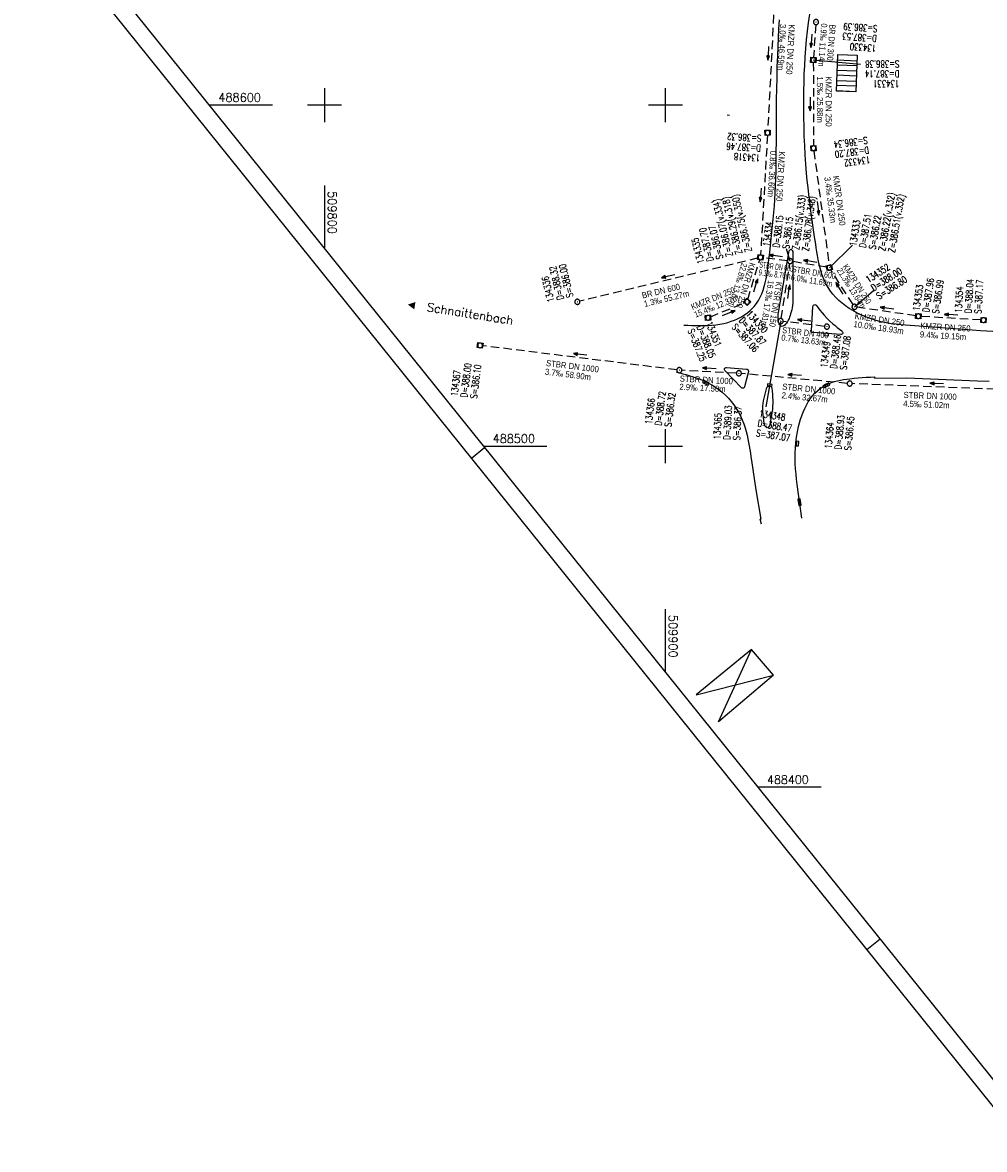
# Model space of a CAD drawing. Extents: x 509711 to 510770, y 487920 to 489033.
# Tile 4 of 11: x 509711 to 509994, y 488294 to 488624. Entities that reach past the tile are written whole.
import ezdxf

# ---------------------------------------------------------------- set-up
doc = ezdxf.new("R2010")
doc.units = 0
doc.header["$LTSCALE"] = 10
doc.header["$MEASUREMENT"] = 0
doc.linetypes.add('LT00', pattern=[0])
doc.linetypes.add('STRICHLINIE2', pattern=[0.375, 0.25, -0.125])
doc.layers.get('0').update_dxf_attribs({"linetype": 'LT00'})
for name, color, linetype in [('-BESCH', 7, 'STRICHLINIE2'), ('-BKAN006', 140, 'LT00'), ('-BSCH006', 5, 'LT00'), ('-Halt-Pfeil', 4, 'LT00'), ('DFK_BEBAUUNG', 250, 'LT00'), ('ORTSNAMEN', 7, 'Continuous'), ('RAHMEN', 250, 'Continuous'), ('V_AFBR_BAB', 250, 'LT00'), ('V_GEBAUDE', 250, 'LT00'), ('V_KA_MULD', 182, 'LT00'), ('V_KA_PRUF', 182, 'LT00'), ('V_RASTER', 250, 'LT00'), ('V_SCHRAFF', 254, 'LT00'), ('V_SINKK', 182, 'LT00')]:
    doc.layers.add(name, color=color, linetype=linetype)
doc.styles.add('Haltungsbeschriftung', font='ARIAL.TTF', dxfattribs={"width": 0.75})
doc.styles.add('ROMANS', font='romans.shx')
doc.styles.add('schachtbeschriftung', font='romans.shx', dxfattribs={"width": 0.75, "height": 0.2})
doc.styles.get("Standard").update_dxf_attribs({"font": 'romans.shx', "width": 0.8})

# ---------------------------------------------------------------- blocks, each defined once
blk = doc.blocks.new('SYMB0003')
at = {"color": 0, "linetype": 'ByBlock'}
for p, q in [((-0.015712, 0), (0.010166, 0.012015)), ((0, -0.021257), (-0.015712, 0)), ((0.010166, 0.012015), (0, -0.021257))]:
    blk.add_line(p, q, dxfattribs=at)
for points in [[(-0.031395, 0.499013), (-0.093691, 0.491144), (-0.154509, 0.475528), (-0.21289, 0.452414), (-0.267913, 0.422164), (-0.318712, 0.385257), (-0.364484, 0.342274), (-0.404509, 0.293893), (-0.438154, 0.240877), (-0.464888, 0.184062), (-0.484292, 0.124345), (-0.496058, 0.062667), (-0.5, 0)], [(-0.5, 0), (-0.496058, -0.062667), (-0.484292, -0.124345), (-0.464888, -0.184062), (-0.438154, -0.240877), (-0.404509, -0.293893), (-0.364485, -0.342274), (-0.318712, -0.385257), (-0.267914, -0.422164), (-0.21289, -0.452414), (-0.154509, -0.475529), (-0.093691, -0.491144), (-0.031395, -0.499014), (0.031395, -0.499014)], [(0.5, 0), (0.496057, 0.062667), (0.484292, 0.124345), (0.464888, 0.184062), (0.438153, 0.240877), (0.404509, 0.293893), (0.364484, 0.342274), (0.318712, 0.385257), (0.267913, 0.422164), (0.21289, 0.452414), (0.154509, 0.475528), (0.093691, 0.491144), (0.031395, 0.499013), (-0.031395, 0.499013)], [(0.031395, -0.499014), (0.093691, -0.491144), (0.154509, -0.475529), (0.21289, -0.452414), (0.267914, -0.422164), (0.318712, -0.385257), (0.364485, -0.342274), (0.404509, -0.293893), (0.438154, -0.240877), (0.464889, -0.184062), (0.484292, -0.124345), (0.496058, -0.062667), (0.5, 0)]]:
    blk.add_lwpolyline(points, dxfattribs=at)
blk = doc.blocks.new('SYMB1210')
at = {"color": 0, "linetype": 'ByBlock'}
blk.add_line((0.018815, -0.179014), (0.055623, -0.17119), dxfattribs=at)
for points in [[(-0.2, -0.2, 0), (-0.2, 0.2, 0), (0.2, 0.2, 0), (0.2, -0.2, 0), (-0.2, -0.2, 0)], [(0.018815, 0.179014, 0), (-0.018815, 0.179014, 0), (-0.055623, 0.17119, 0), (-0.09, 0.155885, 0), (-0.120444, 0.133766, 0), (-0.145623, 0.105801, 0), (-0.164438, 0.073213, 0), (-0.176067, 0.037424, 0), (-0.18, 0, 0)], [(-0.18, 0, 0), (-0.176067, -0.037424, 0), (-0.164438, -0.073213, 0), (-0.145623, -0.105801, 0), (-0.120444, -0.133766, 0), (-0.09, -0.155885, 0), (-0.055623, -0.17119, 0), (-0.018815, -0.179014, 0), (0.018815, -0.179014, 0)], [(0.18, 0, 0), (0.176067, 0.037424, 0), (0.164438, 0.073213, 0), (0.145623, 0.105801, 0), (0.120444, 0.133766, 0), (0.09, 0.155885, 0), (0.055623, 0.17119, 0), (0.018815, 0.179014, 0)], [(0.055623, -0.17119, 0), (0.09, -0.155885, 0), (0.120444, -0.133766, 0), (0.145623, -0.105801, 0), (0.164438, -0.073213, 0), (0.176067, -0.037424, 0), (0.18, 0, 0)]]:
    blk.add_polyline3d(points, dxfattribs=at)
blk = doc.blocks.new('SYMB0652')
at = {"color": 0, "linetype": 'ByBlock'}
blk.add_polyline3d([(-0.15, -0.075, 0), (0.15, -0.075, 0), (0.15, 0.075, 0), (-0.15, 0.075, 0), (-0.15, -0.075, 0)], dxfattribs=at)
blk = doc.blocks.new('SYMB0070')
at = {"color": 0, "linetype": 'ByBlock'}
for p, q in [((-0.5, 0), (0.2, 0)), ((0.5, 0), (0.2, 0.1)), ((0.2, 0.1), (0.2, 0)), ((0.468, 0), (0.21, 0.086)), ((0.21, 0.086), (0.21, -0.086)), ((0.21, -0.086), (0.468, 0)), ((0.22, -0.072), (0.437, 0)), ((0.23, -0.058), (0.405, 0)), ((0.24, -0.045), (0.374, 0)), ((0.342, 0), (0.25, 0.031)), ((0.25, 0.031), (0.25, -0.031)), ((0.25, -0.031), (0.342, 0)), ((0.26, -0.017), (0.31, 0)), ((0.27, -0.003), (0.279, 0))]:
    blk.add_line(p, q, dxfattribs=at)
for points in [[(0.2, 0), (0.2, -0.1), (0.5, 0)], [(0.437, 0), (0.22, 0.072), (0.22, -0.072)], [(0.405, 0), (0.23, 0.058), (0.23, -0.058)], [(0.374, 0), (0.24, 0.045), (0.24, -0.045)], [(0.31, 0), (0.26, 0.017), (0.26, -0.017)], [(0.279, 0), (0.27, 0.003), (0.27, -0.003)]]:
    blk.add_lwpolyline(points, dxfattribs=at)

msp = doc.modelspace()

# ---------------------------------------------------------------- linework, layer by layer
at = {"layer": '-BESCH'}
for p, q in [((509932.32, 488637.69), (509930, 488592.66)), ((509944.11, 488623.61), (509943.43, 488614)), ((509943.38, 488612.5), (509943.44, 488588.12)), ((509929.92, 488591.16), (509927.92, 488556.12)), ((509943.54, 488586.62), (509948, 488553.09)), ((509927.15, 488555.19), (509874.89, 488542.52)), ((509924.16, 488543.05), (509927.66, 488554.65)), ((509935.83, 488554.38), (509928.62, 488555.28)), ((509933.94, 488537.43), (509936.45, 488553.54)), ((509947.35, 488552.47), (509937.31, 488554.16)), ((509955.06, 488541.51), (509948.5, 488551.71)), ((509913.17, 488537.95), (509923.25, 488542.05)), ((509973.45, 488538.23), (509956.21, 488540.77)), ((509992.56, 488537.02), (509974.94, 488538.07)), ((509946.62, 488535.15), (509934.57, 488536.6)), ((509903.33, 488522.39), (509846.36, 488529.47)), ((509920.8, 488521.43), (509904.82, 488522.26)), ((509953.33, 488518.44), (509922.29, 488521.32)), ((510004.3, 488516.44), (509954.82, 488518.35))]:
    msp.add_line(p, q, dxfattribs=at)
at = {"layer": '-BSCH006'}
for p, q in [((509943.38, 488613.25), (509957.22, 488612.01)), ((509936.57, 488554.28), (509935.55, 488557.91)), ((509948.09, 488552.35), (509954.83, 488558.92)), ((509955.47, 488540.87), (509961.02, 488545.65)), ((509933.82, 488536.69), (509929.43, 488511.59))]:
    msp.add_line(p, q, dxfattribs=at)
msp.add_line((509918.1, 488597.15), (509918.83, 488597.03))
at = {"layer": 'DFK_BEBAUUNG'}
for p, q in [((509925.21, 488440.42), (509909.03, 488427.08)), ((509915.53, 488419.21), (509925.21, 488440.42)), ((509931.67, 488432.83), (509925.21, 488440.42)), ((509909.03, 488427.08), (509931.67, 488432.83)), ((509931.67, 488432.83), (509915.53, 488419.21))]:
    msp.add_line(p, q, dxfattribs=at)
at = {"layer": 'RAHMEN'}
for p, q in [((509843.07, 488496.5), (509846.96, 488499.64)), ((509843.07, 488496.5), (509846.96, 488499.64)), ((509843.07, 488496.5), (509846.96, 488499.64)), ((509959.07, 488352.39), (509962.97, 488355.53))]:
    msp.add_line(p, q, dxfattribs=at)
for points in [[(509711.38, 488660.09), (510307.09, 487920.06), (510769.8, 488292.53), (510174.09, 489032.56), (509711.38, 488660.09)], [(509730.95, 488643.75), (510194.98, 488067.31), (510649.9, 488433.51), (510185.88, 489009.95), (509730.95, 488643.75)]]:
    msp.add_lwpolyline(points, dxfattribs=at)
at = {"layer": 'V_AFBR_BAB'}
for p, q in [((509933.13, 488539.25), (509936.33, 488557.3)), ((509961.29, 488520.36), (509961.36, 488520)), ((509928.13, 488477.11), (509927.82, 488478.59))]:
    msp.add_line(p, q, dxfattribs=at)
for points in [[(509987.55, 488534.22), (509969.12, 488535.6), (509967.64, 488535.74), (509966.17, 488535.93), (509964.71, 488536.18), (509963.25, 488536.49), (509961.81, 488536.87), (509960.38, 488537.31), (509958.98, 488537.81), (509957.6, 488538.39), (509956.26, 488539.04), (509954.94, 488539.77), (509953.87, 488540.43), (509952.83, 488541.15), (509951.83, 488541.93), (509950.88, 488542.75), (509949.98, 488543.62), (509949.15, 488544.54), (509948.38, 488545.51), (509947.7, 488546.53), (509947.16, 488547.47), (509946.68, 488548.45), (509946.26, 488549.45), (509945.89, 488550.48), (509945.56, 488551.53), (509945.28, 488552.6), (509945.02, 488553.69), (509944.8, 488554.79), (509944.6, 488555.9), (509944.41, 488557.01), (509944.24, 488558.13), (509944.08, 488559.24), (509943.77, 488561.36), (509943.46, 488563.46), (509943.16, 488565.54), (509942.87, 488567.62), (509942.58, 488569.7), (509942.32, 488571.76), (509942.06, 488573.83), (509941.83, 488575.89), (509941.61, 488577.96), (509941.41, 488580.03), (509941.19, 488582.74), (509941.01, 488585.46), (509940.86, 488588.18), (509940.74, 488590.91), (509940.66, 488593.64), (509940.61, 488596.37), (509940.59, 488599.11), (509940.59, 488601.84), (509940.62, 488604.3), (509940.67, 488606.75), (509940.74, 488609.21), (509940.85, 488611.66), (509940.99, 488614.11), (509941.17, 488616.63), (509941.39, 488619.16), (509941.65, 488621.68), (509941.96, 488624.19), (509942.32, 488626.7)], [(509912.65, 488535.41), (509913.65, 488535.48), (509914.81, 488535.6), (509915.97, 488535.77), (509917.13, 488536), (509918.27, 488536.3), (509919.25, 488536.62), (509920.22, 488536.98), (509921.17, 488537.4), (509922.09, 488537.87), (509922.97, 488538.39), (509923.82, 488538.96), (509924.61, 488539.58), (509925.35, 488540.25), (509926.03, 488540.97), (509926.7, 488541.83), (509927.29, 488542.74), (509927.81, 488543.69), (509928.26, 488544.7), (509928.65, 488545.74), (509928.98, 488546.81), (509929.27, 488547.91), (509929.52, 488549.04), (509929.73, 488550.18), (509929.91, 488551.34), (509930.08, 488552.5), (509930.22, 488553.66), (509930.36, 488554.82), (509930.6, 488556.83), (509930.82, 488558.82), (509931.04, 488560.79), (509931.25, 488562.75), (509931.45, 488564.69), (509931.63, 488566.62), (509931.79, 488568.54), (509931.95, 488570.46), (509932.08, 488572.39), (509932.19, 488574.32), (509932.29, 488576.38), (509932.37, 488578.45), (509932.43, 488580.53), (509932.47, 488582.62), (509932.5, 488584.71), (509932.52, 488586.81), (509932.54, 488588.9), (509932.55, 488591), (509932.56, 488593.1), (509932.57, 488595.2), (509932.59, 488598.41), (509932.62, 488601.62), (509932.67, 488604.82), (509932.73, 488608.03), (509932.82, 488611.23), (509932.93, 488614.43), (509933.03, 488617.08), (509933.16, 488619.74), (509933.31, 488622.39), (509933.48, 488625.04)], [(509936.33, 488557.3), (509936.45, 488557.46), (509936.57, 488557.6), (509936.69, 488557.7), (509936.8, 488557.75), (509936.95, 488557.7), (509937.08, 488557.56), (509937.22, 488557.36), (509937.35, 488557.13), (509937.38, 488542.54), (509937.36, 488541.9), (509937.29, 488541.26), (509937.19, 488540.62), (509937.06, 488540), (509936.9, 488539.38), (509936.73, 488538.78), (509936.59, 488538.32), (509936.43, 488537.87), (509936.25, 488537.43), (509936.04, 488536.98), (509935.78, 488536.53), (509935.47, 488536.07), (509935.25, 488535.78), (509935, 488535.51), (509934.74, 488535.29), (509934.48, 488535.16), (509934.21, 488535.13), (509933.97, 488535.22), (509933.74, 488535.4), (509933.54, 488535.63), (509933.37, 488535.89), (509933.21, 488536.25), (509933.1, 488536.61), (509933.05, 488536.97), (509933.03, 488537.33), (509933.03, 488537.7), (509933.05, 488538.21), (509933.08, 488538.73), (509933.13, 488539.25)], [(509943.28, 488533.32), (509943.13, 488533.37), (509943, 488533.45), (509942.92, 488533.56), (509942.87, 488533.7), (509942.85, 488533.84), (509943.28, 488540.99)], [(509943.28, 488540.99), (509943.37, 488541.21), (509943.48, 488541.39), (509943.61, 488541.49), (509943.78, 488541.51), (509943.97, 488541.45), (509944.18, 488541.36)], [(509944.18, 488541.36), (509944.76, 488540.61), (509945.33, 488539.88), (509945.93, 488539.15), (509946.54, 488538.44), (509947.36, 488537.55), (509948.23, 488536.7), (509949.13, 488535.89), (509949.77, 488535.37), (509950.42, 488534.85), (509951.08, 488534.35), (509951.75, 488533.85)], [(509905.4, 488535.54), (509906.58, 488535.48), (509907.77, 488535.42), (509908.95, 488535.38), (509910.13, 488535.36), (509911.3, 488535.36), (509912.48, 488535.4), (509912.65, 488535.41)], [(509951.75, 488533.85), (509951.87, 488533.68), (509951.96, 488533.5), (509952.01, 488533.33), (509952, 488533.16), (509951.92, 488533), (509951.77, 488532.86), (509951.59, 488532.77), (509951.41, 488532.74), (509943.28, 488533.32)], [(510012.58, 488532.76), (509992.38, 488533.86), (509987.55, 488534.22)], [(509903.28, 488521.71), (509904.19, 488521.48), (509905.09, 488521.26), (509905.99, 488521.02), (509906.89, 488520.76), (509907.78, 488520.49), (509908.98, 488520.08), (509910.16, 488519.63), (509911.32, 488519.13), (509912.46, 488518.58), (509913.57, 488517.97), (509914.64, 488517.31), (509915.67, 488516.59), (509916.66, 488515.82), (509917.59, 488514.98), (509918.47, 488514.09), (509919.29, 488513.14), (509920.05, 488512.13), (509920.75, 488511.08), (509921.39, 488509.99), (509921.98, 488508.87), (509922.5, 488507.72), (509922.97, 488506.55), (509923.38, 488505.35), (509923.69, 488504.31), (509923.95, 488503.26), (509924.19, 488502.2), (509924.4, 488501.13), (509924.58, 488500.07), (509924.76, 488499), (509924.92, 488497.92), (509925.08, 488496.85), (509925.24, 488495.78), (509926.54, 488487.22), (509927.97, 488478.65), (509927.82, 488478.59)], [(509924.36, 488521.9), (509923.21, 488517.37), (509923.12, 488517.2), (509922.98, 488517.07), (509922.79, 488517), (509922.63, 488516.99), (509922.48, 488517.04), (509922.35, 488517.13), (509917.45, 488522.24), (509917.34, 488522.41), (509917.3, 488522.61), (509917.33, 488522.8), (509917.44, 488522.93), (509917.58, 488523.03), (509917.76, 488523.08), (509917.93, 488523.09), (509923.79, 488522.58), (509923.96, 488522.55), (509924.11, 488522.47), (509924.23, 488522.36), (509924.3, 488522.22), (509924.34, 488522.06), (509924.36, 488521.9)], [(509939.99, 488478.95), (509938.66, 488488.78), (509938.47, 488490.31), (509938.31, 488491.84), (509938.18, 488493.37), (509938.1, 488494.9), (509938.05, 488496.44), (509938.07, 488497.98), (509938.13, 488499.52), (509938.26, 488501.07), (509938.45, 488502.62), (509938.72, 488504.18), (509939.06, 488505.74), (509939.34, 488506.82), (509939.66, 488507.89), (509940.02, 488508.96), (509940.43, 488510), (509940.88, 488511.03), (509941.37, 488512.02), (509941.91, 488512.97), (509942.5, 488513.88), (509943.14, 488514.74), (509943.83, 488515.54), (509944.58, 488516.27), (509945.37, 488516.93), (509946.23, 488517.52), (509947.01, 488517.95), (509947.82, 488518.33), (509948.67, 488518.66), (509949.54, 488518.94), (509950.44, 488519.17), (509951.35, 488519.37), (509952.27, 488519.54), (509953.2, 488519.68), (509954.13, 488519.8), (509955.33, 488519.93), (509956.54, 488520.05), (509957.73, 488520.14), (509958.92, 488520.22), (509960.11, 488520.29), (509961.29, 488520.36)], [(509929.13, 488505.97), (509928.99, 488506.8), (509928.87, 488507.63), (509928.76, 488508.46), (509928.67, 488509.29), (509928.61, 488510.12), (509928.59, 488510.94), (509928.61, 488511.77), (509928.68, 488512.55), (509928.8, 488513.33), (509928.94, 488514.11), (509929.11, 488514.88), (509929.31, 488515.66), (509929.51, 488516.43), (509929.73, 488517.21)], [(509929.73, 488517.21), (509929.95, 488517.41), (509930.16, 488517.59), (509930.37, 488517.7), (509930.57, 488517.73), (509930.75, 488517.66), (509930.92, 488517.51), (509931.09, 488517.31), (509931.25, 488517.09)], [(509931.25, 488517.09), (509931.32, 488516.19), (509931.39, 488515.3), (509931.44, 488514.41), (509931.47, 488513.51), (509931.47, 488512.62), (509931.44, 488511.73), (509931.37, 488510.79), (509931.25, 488509.86), (509931.11, 488508.92), (509930.95, 488507.99), (509930.76, 488507.06), (509930.58, 488506.13)], [(509961.36, 488520), (509970.85, 488520.02), (509991.5, 488519.22), (509994.94, 488519.1)], [(509930.58, 488506.13), (509930.4, 488505.86), (509930.22, 488505.63), (509930.04, 488505.47), (509929.85, 488505.41), (509929.68, 488505.45), (509929.5, 488505.58), (509929.31, 488505.76), (509929.13, 488505.97)]]:
    msp.add_lwpolyline(points, dxfattribs=at)
at = {"layer": 'V_GEBAUDE'}
msp.add_lwpolyline([(509955.82, 488603.88), (509950.17, 488604.09), (509950.58, 488614.88), (509956.23, 488614.7), (509955.82, 488603.88)], dxfattribs=at)
at = {"layer": 'V_RASTER'}
for p, q in [((509800, 488605), (509800, 488595)), ((509800, 488605), (509800, 488595)), ((509900, 488595), (509900, 488605)), ((509784.67, 488600), (509766.17, 488600)), ((509805, 488600), (509795, 488600)), ((509905, 488600), (509895, 488600)), ((509800, 488576.48), (509800, 488557.98)), ((509900, 488495), (509900, 488505)), ((509846.67, 488500), (509865.17, 488500)), ((509895, 488500), (509905, 488500)), ((509900, 488433.75), (509900, 488452.25)), ((509945.67, 488400), (509927.17, 488400))]:
    msp.add_line(p, q, dxfattribs=at)
at = {"layer": 'V_SCHRAFF'}
for p, q in [((509950.51, 488613.25), (509956.16, 488613.04)), ((509956.22, 488614.54), (509950.57, 488614.75)), ((509950.4, 488610.25), (509956.05, 488610.04)), ((509956.11, 488611.54), (509950.46, 488611.75)), ((509950.29, 488607.25), (509955.94, 488607.04)), ((509955.99, 488608.54), (509950.34, 488608.75)), ((509950.18, 488604.26), (509955.82, 488604.04)), ((509955.88, 488605.54), (509950.23, 488605.75))]:
    msp.add_line(p, q, dxfattribs=at)

# ---------------------------------------------------------------- block references
at = {"layer": '-Halt-Pfeil', "yscale": 4.000000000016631, "zscale": 4}
for p, xscale, rotation in [((509942.78, 488618.87), 3.999999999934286, 265.9652877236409), ((509930.16, 488615.23), 3.999999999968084, 267.0495277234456), ((509942.41, 488600.31), 3.999999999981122, 270.141717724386), ((509927.92, 488573.7), 3.99999999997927, 266.7300577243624), ((509944.78, 488569.73), 3.999999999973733, 277.5599777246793), ((509932.35, 488555.82), 3.999999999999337, 172.8663077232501), ((509942.48, 488554.19), 3.999999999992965, 170.3427349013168), ((509900.78, 488549.83), 4.000000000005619, 193.6335677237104), ((509926.48, 488547.21), 4.000000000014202, 73.21871772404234), ((509936.18, 488545.33), 3.999999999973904, 81.12946772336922), ((509951.08, 488546.3), 4.000000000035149, 122.7332277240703), ((509918.59, 488539.07), 4.000000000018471, 22.11587772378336), ((509964.98, 488540.48), 4.000000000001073, 171.6194977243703), ((509940.71, 488536.87), 4.000000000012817, 173.145737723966), ((509983.81, 488538.54), 3.999999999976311, 176.579037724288), ((509874.97, 488526.92), 3.999999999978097, 172.9107877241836), ((509912.86, 488522.84), 3.999999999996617, 177.0396577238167), ((509937.9, 488520.88), 3.999999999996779, 174.7036577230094), ((509979.6, 488518.39), 3.999999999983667, 177.7926777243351)]:
    msp.add_blockref('SYMB0070', p, dxfattribs=dict(at, xscale=xscale, rotation=rotation))
at = {"layer": 'V_KA_MULD', "yscale": 3.800000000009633, "zscale": 3.8}
for p, xscale, rotation in [((509943.38, 488613.25), 3.799999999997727, 266.4356196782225), ((509929.96, 488591.91), 3.80000000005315, 2.399879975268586), ((509943.45, 488587.37), 3.800000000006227, 273.5709241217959), ((509927.87, 488555.37), 3.799999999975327, 352.7804710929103), ((509948.09, 488552.35), 3.800000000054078, 283.6369893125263), ((509923.94, 488542.33), 3.800000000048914, 316.3542738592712), ((509912.48, 488537.67), 3.799999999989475, 4.15806751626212), ((509974.19, 488538.12), 3.800000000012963, 355.9433683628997), ((509993.31, 488536.97), 3.799999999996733, 355.5186327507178), ((509845.62, 488529.57), 3.799999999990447, 261.2575996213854)]:
    msp.add_blockref('SYMB1210', p, dxfattribs=dict(at, xscale=xscale, rotation=rotation))
at = {"layer": 'V_KA_PRUF', "xscale": 1.500000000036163, "yscale": 1.50000000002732, "zscale": 1.5, "rotation": 308.8332077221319}
for p in [(509944.17, 488624.36), (509936.57, 488554.28), (509874.16, 488542.34), (509955.47, 488540.87), (509933.82, 488536.69), (509947.36, 488535.06), (509904.07, 488522.3), (509921.54, 488521.39), (509954.07, 488518.38)]:
    msp.add_blockref('SYMB0003', p, dxfattribs=at)
at = {"layer": 'V_SINKK', "yscale": 4.500000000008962, "zscale": 4.5}
for p, xscale, rotation in [((509947.13, 488532.77), 4.500000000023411, 357.5961696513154), ((509911.61, 488518.72), 4.499999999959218, 153.3466360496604), ((509912.08, 488518.48), 4.499999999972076, 333.0473588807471), ((509930.6, 488517.89), 4.499999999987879, 352.704749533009), ((509946.92, 488517.72), 4.500000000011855, 207.9140483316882), ((509947.43, 488518), 4.500000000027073, 22.85909980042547), ((509938.72, 488500.77), 4.500000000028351, 85.6170118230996), ((509939.26, 488483.88), 4.500000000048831, 98.45333480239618), ((509939.34, 488483.31), 4.500000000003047, 277.8777204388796)]:
    msp.add_blockref('SYMB0652', p, dxfattribs=dict(at, xscale=xscale, rotation=rotation))

# ---------------------------------------------------------------- texts
at = {"layer": '-BKAN006', "style": 'Haltungsbeschriftung'}
for s, rotation, width, p in [('3.0‰ 46.59m', 267.0495, 0.9, (509933.61, 488623.86)), ('KMZR DN 250', 267.0495, 0.9, (509936.17, 488623.73)), ('0.9‰ 11.14m', 265.9653, 0.7, (509945.69, 488624.01)), ('BR DN 300', 265.9653, 0.7, (509948.14, 488623.72)), ('1.5‰ 25.88m', 270.1417, 0.9, (509944.41, 488608.42)), ('KMZR DN 250', 270.1417, 0.9, (509946.97, 488608.42)), ('0.8‰ 36.60m', 266.7301, 0.9, (509930.75, 488586.67)), ('KMZR DN 250', 266.7301, 0.9, (509933.3, 488586.52)), ('3.4‰ 35.33m', 277.56, 0.9, (509946.59, 488578.84)), ('KMZR DN 250', 277.56, 0.9, (509949.13, 488579.18)), ('22.8‰ 13.62m', 253.2187, 0.65, (509922.34, 488553.89)), ('KMZR DN 250', 253.2187, 0.7, (509924.71, 488553.99)), ('STBR DN 600', 352.8663, 0.5, (509927.48, 488552.37)), ('KMZR DN 250', 302.7332, 0.65, (509951.9, 488552.66)), ('9.1‰ 8.76m', 352.8663, 0.55, (509927.25, 488550.12)), ('6.0‰ 11.69m', 350.4534, 0.65, (509936.7, 488548.73)), ('STBR DN 600', 350.4534, 0.65, (509937.03, 488551.12)), ('21.3‰ 13.64m', 302.7332, 0.65, (509950.15, 488551.54)), ('BR DN 600', 13.6336, 0.9, (509893.31, 488543.29)), ('16.3‰ 17.81m', 261.1295, 0.7, (509930.1, 488548.7)), ('KTSR DN 150', 261.1295, 0.7, (509932.47, 488548.33)), ('1.3‰ 55.27m', 13.6336, 0.9, (509893.92, 488540.8)), ('KMZR DN 250', 22.1159, 0.7, (509907.93, 488539.94)), ('15.4‰ 12.37m', 22.1159, 0.7, (509908.87, 488537.68)), ('KMZR DN 250', 351.6195, 0.9, (509955.42, 488537.34)), ('STBR DN 400', 353.1457, 0.75, (509934.18, 488533.22)), ('10.0‰ 18.93m', 351.6195, 0.9, (509955.07, 488534.97)), ('9.4‰ 19.15m', 356.579, 0.9, (509974.6, 488531.92)), ('KMZR DN 250', 356.579, 0.9, (509974.75, 488534.48)), ('0.7‰ 13.63m', 353.1457, 0.75, (509933.91, 488531)), ('STBR DN 1000', 352.9108, 0.9, (509864.87, 488523.54)), ('3.7‰ 58.90m', 352.9108, 0.9, (509864.56, 488521)), ('STBR DN 1000', 357.0396, 0.9, (509904.16, 488518.95)), ('2.9‰ 17.50m', 357.0396, 0.9, (509904.04, 488516.55)), ('STBR DN 1000', 354.7037, 0.9, (509934.22, 488516.62)), ('2.4‰ 32.67m', 354.7037, 0.9, (509933.99, 488514.07)), ('STBR DN 1000', 357.7927, 0.9, (509969.83, 488514.17)), ('4.5‰ 51.02m', 357.7927, 0.9, (509969.73, 488511.61))]:
    msp.add_text(s, height=1.8, rotation=rotation, dxfattribs=dict(at, width=width)).set_placement(p)
at = {"layer": '-BSCH006', "style": 'schachtbeschriftung'}
for s, rotation, width, p in [('S=386.39', 175.9653, 0.75, (509962.26, 488623.39)), ('D=387.53', 175.9653, 0.75, (509962.06, 488620.52)), ('134330', 175.9653, 0.75, (509961.86, 488617.64)), ('S=386.38', 180.1417, 0.75, (509968.61, 488613.07)), ('D=387.14', 180.1417, 0.75, (509968.61, 488610.19)), ('134331', 180.1417, 0.75, (509968.62, 488607.31)), ('S=386.32', 176.7301, 0.75, (509928.17, 488591.26)), ('S=386.34', 187.56, 0.75, (509959.19, 488590.72)), ('D=387.46', 176.7301, 0.75, (509928.01, 488588.39)), ('D=387.20', 187.56, 0.75, (509959.57, 488587.86)), ('134318', 176.7301, 0.75, (509927.84, 488585.51)), ('134332', 187.56, 0.75, (509959.95, 488585.01)), ('Z=386.07(v.334)', 103.6336, 0.75, (509919.79, 488555.81)), ('Z=386.29(v.318)', 103.6336, 0.75, (509922.59, 488556.49)), ('Z=386.75(v.350)', 103.6336, 0.75, (509925.39, 488557.17)), ('Z=386.15(v.333)', 82.8663, 0.7, (509939.17, 488557.46)), ('Z=386.78(v.348)', 82.8663, 0.7, (509942.03, 488557.1)), ('Z=386.22(v.332)', 80.4534, 0.75, (509964.45, 488557.11)), ('Z=386.51(v.352)', 80.4534, 0.75, (509967.29, 488556.63)), ('D=387.51', 80.4534, 0.75, (509958.77, 488558.06)), ('134334', 82.8663, 0.7, (509930.6, 488558.53)), ('D=388.15', 82.8663, 0.7, (509933.45, 488558.17)), ('S=386.15', 82.8663, 0.7, (509936.31, 488557.82)), ('134333', 80.4534, 0.75, (509955.93, 488558.54)), ('S=386.22', 80.4534, 0.75, (509961.61, 488557.59)), ('134335', 103.6336, 0.75, (509911.39, 488553.77)), ('D=387.70', 103.6336, 0.75, (509914.19, 488554.45)), ('S=386.07', 103.6336, 0.75, (509916.99, 488555.13)), ('D=388.32', 103.6336, 0.75, (509870.22, 488543.19)), ('S=386.00', 103.6336, 0.75, (509873.02, 488543.87)), ('134352', 32.7332, 0.75, (509959.59, 488547.8)), ('D=388.00', 32.7332, 0.75, (509961.14, 488545.38)), ('134336', 103.6336, 0.75, (509867.42, 488542.51)), ('S=386.80', 32.7332, 0.75, (509962.7, 488542.95)), ('D=387.96', 81.6195, 0.75, (509977.35, 488539.16)), ('S=386.99', 81.6195, 0.75, (509980.2, 488538.74)), ('D=388.04', 86.579, 0.75, (509989.79, 488538.94)), ('S=387.17', 86.579, 0.75, (509992.66, 488538.77)), ('134353', 81.6195, 0.75, (509974.5, 488539.58)), ('134354', 86.579, 0.75, (509986.91, 488539.11)), ('D=387.87', 312.2256, 0.75, (509921.41, 488536.75)), ('134350', 312.2256, 0.75, (509923.54, 488538.68)), ('S=387.25', 292.1159, 0.75, (509906.44, 488533.92)), ('D=388.05', 292.1159, 0.75, (509909.11, 488535.01)), ('134351', 292.1159, 0.75, (509911.78, 488536.09)), ('S=387.06', 312.2256, 0.75, (509919.28, 488534.81)), ('D=388.46', 83.1457, 0.75, (509950.31, 488522.6)), ('S=387.08', 83.1457, 0.75, (509953.16, 488522.26)), ('134349', 83.1457, 0.75, (509947.45, 488522.95)), ('134367', 82.9108, 0.75, (509839, 488514.54)), ('D=388.00', 82.9108, 0.75, (509841.85, 488514.19)), ('S=386.10', 82.9108, 0.75, (509844.71, 488513.83)), ('D=388.72', 82.9108, 0.75, (509898.85, 488505.95)), ('S=386.32', 82.9108, 0.75, (509901.71, 488505.6)), ('134366', 82.9108, 0.75, (509895.99, 488506.31)), ('D=389.03', 87.0396, 0.75, (509918.99, 488501.83)), ('134348', 351.1295, 0.75, (509927.38, 488508.64)), ('134365', 87.0396, 0.75, (509916.11, 488501.97)), ('S=386.37', 87.0396, 0.75, (509921.86, 488501.68)), ('D=388.47', 351.1295, 0.75, (509926.94, 488505.79)), ('D=388.93', 84.7037, 0.75, (509951.6, 488498.95)), ('S=386.45', 84.7037, 0.75, (509954.47, 488498.69)), ('S=387.07', 351.1295, 0.75, (509926.5, 488502.95)), ('134364', 84.7037, 0.75, (509948.73, 488499.22))]:
    msp.add_text(s, height=2, rotation=rotation, dxfattribs=dict(at, width=width)).set_placement(p)
at = {"layer": 'ORTSNAMEN', "insert": (509839.36, 488538.07), "char_height": 2.5, "width": 45.7262, "attachment_point": 8, "rotation": 350.9994, "style": 'ROMANS'}
msp.add_mtext('{\\fArial|b0|i0|c0|p32;◄   }Schnaittenbach ', dxfattribs=at)
at = {"layer": 'V_RASTER'}
for s, rotation, width, p in [(' 488600', 359.9997, 0.972, (509767.17, 488601)), (' 509800', 269.9997, 0.976, (509801, 488576.48)), (' 488500', 359.9997, 0.965, (509847.67, 488501)), (' 509900', 269.9997, 0.979, (509901, 488452.25)), (' 488400', 359.9997, 0.951, (509928.17, 488401))]:
    msp.add_text(s, height=2.5, rotation=rotation, dxfattribs=dict(at, width=width)).set_placement(p)

doc.saveas('drawing.dxf')
